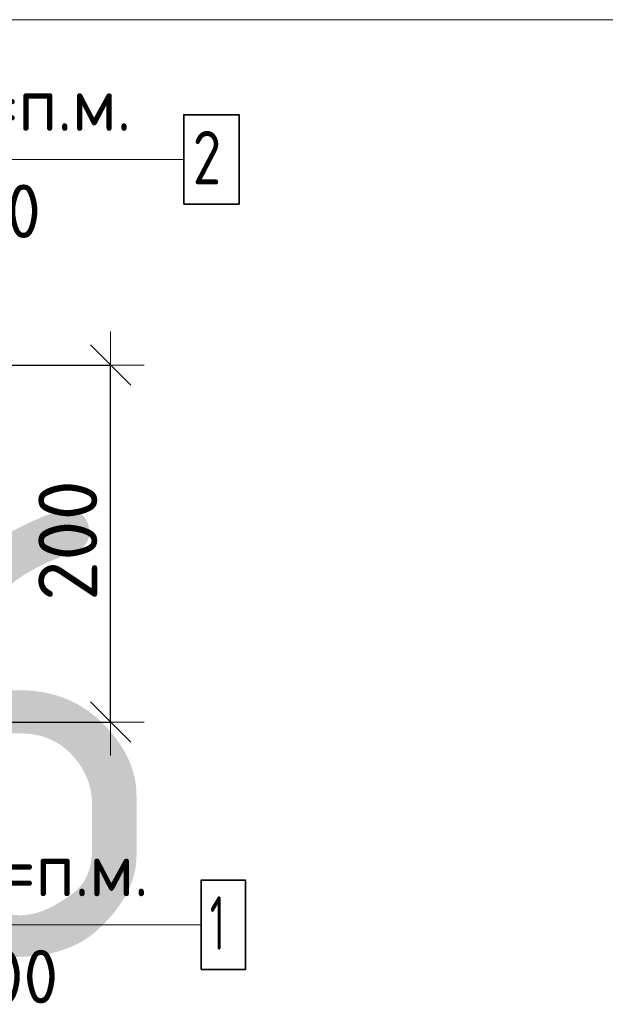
# Model space of a CAD drawing. Header units: metres. Extents: x -38 to 107, y -15 to 21.
# Tile 78 of 89: x 72.758 to 73.086, y 6.32 to 6.872. Entities that reach past the tile are written whole.
import ezdxf

# ---------------------------------------------------------------- set-up
doc = ezdxf.new("R2010")
doc.units = ezdxf.units.M
doc.header["$PDMODE"] = 65
for name, color, linetype, lineweight in [('XR$4$Арм. стержнями верхней зоны', 180, 'Continuous', 35), ('XR$4$Арм. стержнями нижней зоны', 180, 'Continuous', 35), ('XR$4$Размерная линия_ общее', 7, 'Continuous', 13)]:
    doc.layers.add(name, color=color, linetype=linetype, lineweight=lineweight)
doc.styles.add('ISOCPEUR', font='txt')
doc.dimstyles.new('DIMSTYLE_12', dxfattribs={"dimtxt": 0.033, "dimasz": 0.0375, "dimexe": 0, "dimexo": 0, "dimgap": 0.0165, "dimtad": 2, "dimdec": 0, "dimlfac": 1000, "dimrnd": 1, "dimzin": 12, "dimdsep": 46, "dimtxsty": 'ISOCPEUR', "dimblk1": 'ALL_ML_STRICH', "dimblk2": 'ALL_ML_STRICH', "dimsah": 1, "dimcen": 0, "dimclrd": 7, "dimclre": 256, "dimclrt": 7, "dimadec": 0, "dimazin": 0, "dimtfac": 1, "dimtdec": 0, "dimtix": 1, "dimtmove": 2, "dimatfit": 3, "dimfxl": 0, "dimtzin": 0, "dimlwd": 0, "dimlwe": -3, "dimarcsym": 0})

# ---------------------------------------------------------------- blocks, each defined once
blk = doc.blocks.new('ALL_ML_STRICH')
at = {"color": 0, "linetype": 'ByBlock', "lineweight": -2}
for p, q in [((0, -0.5), (0, 0.5)), ((-0.3, -0.3), (0.3, 0.3)), ((-1, 0), (0.5, 0))]:
    blk.add_line(p, q, dxfattribs=at)
blk = doc.blocks.new('*D428')
at = {"layer": 'DEFPOINTS', "color": 7, "linetype": 'Continuous', "lineweight": 13, "transparency": 33554687}
for p in [(72.63764, 6.67826), (72.63764, 6.47826), (72.80919, 6.47826)]:
    blk.add_point(p, dxfattribs=at)
at = {"layer": 'XR$4$Размерная линия_ общее', "color": 253, "linetype": 'Continuous', "lineweight": -2, "true_color": 0xa0a0a0, "transparency": 33554687}
for p, q in [((72.65764, 6.67826), (72.80919, 6.67826)), ((72.65764, 6.47826), (72.80919, 6.47826))]:
    blk.add_line(p, q, dxfattribs=at)
at = {"layer": 'XR$4$Размерная линия_ общее', "color": 7, "linetype": 'Continuous', "lineweight": -2, "transparency": 33554687}
blk.add_line((72.80919, 6.47826), (72.80919, 6.67826), dxfattribs=at)
at = {"layer": 'XR$4$Размерная линия_ общее', "color": 7, "linetype": 'Continuous', "lineweight": 13, "transparency": 33554687, "xscale": 0.0375, "yscale": 0.0375, "zscale": 0.0375}
for p, rotation in [((72.80919, 6.67826), 90), ((72.80919, 6.47826), 270)]:
    blk.add_blockref('ALL_ML_STRICH', p, dxfattribs=dict(at, rotation=rotation))
at = {"layer": 'XR$4$Размерная линия_ общее', "color": 7, "linetype": 'Continuous', "lineweight": 13, "transparency": 33554687, "insert": (72.78519, 6.57991), "char_height": 0.033, "width": 0.099, "attachment_point": 5, "rotation": 90, "style": 'ISOCPEUR'}
blk.add_mtext('\\A1;{200}', dxfattribs=at)

msp = doc.modelspace()

# ---------------------------------------------------------------- linework, layer by layer
at = {"color": 7, "linetype": 'Continuous', "lineweight": 13, "transparency": 33554687}
msp.add_line((86.41979, 6.87171), (67.91979, 6.87171), dxfattribs=at)
at = {"layer": 'XR$4$Арм. стержнями верхней зоны', "color": 7, "linetype": 'Continuous', "lineweight": 13, "transparency": 33554687}
msp.add_line((72.62411, 6.79343), (72.85011, 6.79343), dxfattribs=at)
at = {"layer": 'XR$4$Арм. стержнями верхней зоны', "color": 7, "linetype": 'Continuous', "lineweight": 35, "transparency": 33554687}
msp.add_lwpolyline([(72.85011, 6.76843), (72.88111, 6.76843), (72.88111, 6.81843), (72.85011, 6.81843), (72.85011, 6.76843)], dxfattribs=at)
at = {"layer": 'XR$4$Арм. стержнями нижней зоны', "color": 7, "linetype": 'Continuous', "lineweight": 13, "transparency": 33554687}
msp.add_line((72.63377, 6.36468), (72.85977, 6.36468), dxfattribs=at)
at = {"layer": 'XR$4$Арм. стержнями нижней зоны', "color": 7, "linetype": 'Continuous', "lineweight": 35, "transparency": 33554687}
msp.add_lwpolyline([(72.85977, 6.33968), (72.88477, 6.33968), (72.88477, 6.38968), (72.85977, 6.38968), (72.85977, 6.33968)], dxfattribs=at)

# ---------------------------------------------------------------- texts
at = {"color": 7, "linetype": 'Continuous', "lineweight": 35, "transparency": 33554687, "insert": (70.35063, 6.34671), "char_height": 0.25, "width": 2.7437149, "attachment_point": 7, "style": 'ISOCPEUR'}
msp.add_mtext('\\W0.96;ГОСТ 34028-2016', dxfattribs=at)
at = {"layer": 'XR$4$Арм. стержнями верхней зоны', "color": 7, "linetype": 'Continuous', "lineweight": 25, "transparency": 33554687, "char_height": 0.03, "attachment_point": 7, "style": 'ISOCPEUR'}
for s, insert, width in [('\\W0.94;ø10 L=п.м.', (72.64411, 6.80943), 0.1999832), ('\\W0.78;2', (72.85511, 6.77943), 0.0326407), ('\\W0.95;ш.200 ', (72.6786, 6.74943), 0.1311997)]:
    msp.add_mtext(s, dxfattribs=dict(at, insert=insert, width=width))
at = {"layer": 'XR$4$Арм. стержнями нижней зоны', "color": 7, "linetype": 'Continuous', "lineweight": 25, "transparency": 33554687, "char_height": 0.03, "attachment_point": 7, "style": 'ISOCPEUR'}
for s, insert, width in [('\\W0.94;ø10 L=п.м.', (72.65377, 6.38068), 0.1999832), ('\\W0.56;1', (72.86477, 6.35068), 0.0233333), ('\\W0.95;ш.200 ', (72.68827, 6.32068), 0.1311997)]:
    msp.add_mtext(s, dxfattribs=dict(at, insert=insert, width=width))

# ---------------------------------------------------------------- dimensions: what is measured, and where the dimension line sits
at = {"layer": 'XR$4$Размерная линия_ общее', "color": 7, "linetype": 'Continuous', "lineweight": 13, "transparency": 33554687}
dim = msp.add_linear_dim(base=(72.80919, 6.67826), p1=(72.65764, 6.47826), p2=(72.65764, 6.67826), angle=90, dimstyle='DIMSTYLE_12', override={"dimpost": '<>', "dimclrd": 7, "dimclre": 253, "dimclrt": 7, "dimlwd": 0, "dimlwe": 65533}, dxfattribs=at)
dim.commit()
dim.dimension.update_dxf_attribs({"geometry": '*D428', "text_midpoint": (72.78519, 6.57991), "dimtype": 160})

doc.saveas('drawing.dxf')
